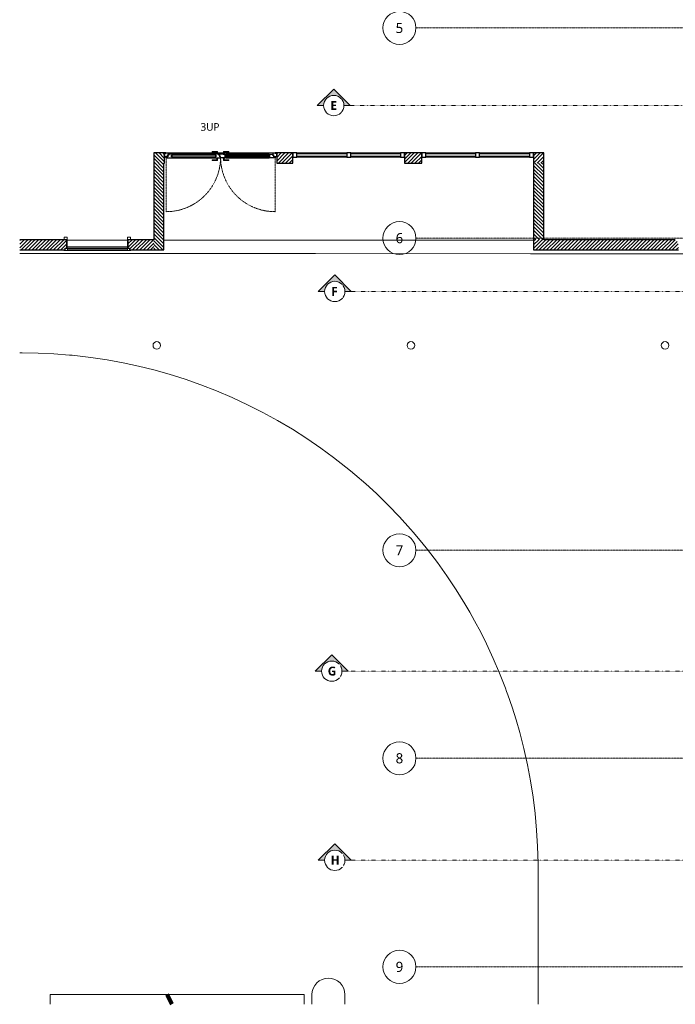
# Model space of a CAD drawing. Header units: millimetres. Extents: x -21522 to 77796, y -25697 to 15217.
# Tile 1 of 256: x -21522 to -8622, y -25497 to -6120. Entities that reach past the tile are written whole.
import ezdxf

# ---------------------------------------------------------------- set-up
doc = ezdxf.new("R2010")
doc.units = ezdxf.units.MM
for name, pattern in [('Ligne de quadrillage', [22.225, 12.7, -3.175, 3.175, -3.175]), ('Tiret', [2.5, 1.25, -1.25]), ('Tiret point', [6.25, 2.5, -1.875, 0, -1.875])]:
    doc.linetypes.add(name, pattern=pattern)
for name, color, linetype, lineweight in [('A-DETL-GENF', 92, 'Continuous', 13), ('A-DOOR', 31, 'Continuous', 25), ('A-DOOR-FRAM', 31, 'Continuous', 25), ('A-DOOR-GLAZ', 31, 'Continuous', 25), ('A-FLOR', 192, 'Continuous', 13), ('A-GLAZ', 151, 'Continuous', 13), ('A-GLAZ-CURT', 52, 'Continuous', 13), ('A-GLAZ-CWMG', 51, 'Continuous', 13), ('A-WALL', 113, 'Continuous', 13), ('A-WALL-PATT', 111, 'Continuous', 13), ('C-TOPO-MAJR', 7, 'Continuous', 100), ('C-TOPO-SDVS', 7, 'Continuous', 13), ('G-ANNO-SYMB', 111, 'Continuous', 9), ('G-ANNO-TEXT', 231, 'Continuous', 9), ('S-COLS', 52, 'Continuous', 13), ('S-GRID', 1, 'Continuous', 9), ('S-GRID-IDEN', 1, 'Continuous', 9)]:
    doc.layers.add(name, color=color, linetype=linetype, lineweight=lineweight)
doc.styles.add('Trebuchet MS', font='trebuc.ttf', dxfattribs={"height": 200})
doc.styles.add('Trebuchet MS_3', font='trebuc.ttf', dxfattribs={"height": 150})
doc.styles.add('Trebuchet MS_B_1', font='trebucbd.ttf', dxfattribs={"height": 175})

# ---------------------------------------------------------------- blocks, each defined once
blk = doc.blocks.new('Poteau bois - Arrondi - 150mm-7780059-00_RDC_50e Copie 1')
at = {"layer": 'S-COLS'}
for start, end in [(360, 180), (180, 360)]:
    blk.add_arc((0, 0), 75, start, end, dxfattribs=at)
blk = doc.blocks.new('Porte d_entrée double - Panneau vitré avec allège pleine - 180cm x 220cm - secondaire similaire-8397915-00_RDC_50e Copie 1')
at = {"layer": 'A-DETL-GENF', "linetype": 'Tiret'}
for p, q in [((-1072, 16), (-1072, -1055)), ((1071, 16), (1071, -1055))]:
    blk.add_line(p, q, dxfattribs=at)
for centre, start, end in [((-1072, 16), 270, 0.7486), ((1071, 16), 179.2513, 270)]:
    blk.add_arc(centre, 1071, start, end, dxfattribs=at)
at = {"layer": 'A-DOOR'}
for p, q in [((-1057, 22), (-1057, 10)), ((-1040, 25), (-1054, 25)), ((-1054, 7), (-954, 7)), ((-1040, 57), (-1040, 25)), ((-1021, 60), (-1037, 60)), ((-954, 75), (-1021, 75)), ((-1021, 75), (-1021, 60)), ((-965, 24), (-965, 58)), ((-965, 58), (-947, 58)), ((-947, 24), (-965, 24)), ((-103, 75), (-954, 75)), ((-954, 7), (-103, 7)), ((-109, 70), (-948, 70)), ((-948, 12), (-109, 12)), ((-947, 58), (-947, 68)), ((-947, 14), (-947, 24)), ((-110, 68), (-110, 58)), ((-110, 58), (-92, 58)), ((-92, 24), (-110, 24)), ((-110, 24), (-110, 14)), ((-36, 75), (-103, 75)), ((-103, 7), (-3, 7)), ((-92, 58), (-92, 24)), ((-36, 60), (-36, 75)), ((-20, 60), (-36, 60)), ((-31, 64), (-31, 70)), ((-13, 64), (-31, 64)), ((-29, 75), (-30, 75)), ((-20, 81), (47, 81)), ((-17, 25), (-17, 57)), ((-3, 25), (-17, 25)), ((-13, 31), (-13, 64)), ((0, 31), (-13, 31)), ((0, 10), (0, 31)), ((0, 10), (0, 22)), ((103, 7), (3, 7)), ((49, 79), (49, 75)), ((49, 75), (103, 75)), ((92, 58), (92, 24)), ((110, 58), (92, 58)), ((92, 24), (110, 24)), ((954, 75), (103, 75)), ((103, 7), (954, 7)), ((948, 70), (109, 70)), ((109, 12), (948, 12)), ((110, 68), (110, 58)), ((110, 24), (110, 14)), ((947, 58), (947, 68)), ((965, 58), (947, 58)), ((947, 24), (965, 24)), ((947, 14), (947, 24)), ((954, 75), (1021, 75)), ((1054, 7), (954, 7)), ((965, 24), (965, 58)), ((1021, 75), (1021, 60)), ((1021, 60), (1037, 60)), ((1040, 57), (1040, 25)), ((1040, 25), (1054, 25)), ((1057, 22), (1057, 10))]:
    blk.add_line(p, q, dxfattribs=at)
at = {"layer": 'A-DOOR', "lineweight": 13}
for p, q in [((-72, 106), (-1043, 106)), ((-1043, 106), (-1043, 102)), ((-1043, 98), (-1043, 102)), ((-1043, 32), (-1043, 32)), ((-1043, 32), (-1043, 30)), ((-1043, 30), (-1040, 30)), ((-85, 76), (-1025, 76)), ((-1021, 68), (-1025, 68)), ((-58, 132), (-165, 132)), ((-165, 132), (-165, 130)), ((-165, 130), (-165, 120)), ((-165, 120), (-165, 118)), ((-165, 118), (-72, 118)), ((-80, 83), (-85, 83)), ((-85, 83), (-85, 75)), ((-85, 7), (-85, -2)), ((-80, 83), (-50, 83)), ((-72, 87), (-75, 83)), ((-75, 83), (-74, 85)), ((-72, 118), (-72, 86)), ((-70, 87), (-65, 87)), ((-69, 84), (-69, 84)), ((-61, 84), (-69, 84)), ((-65, 87), (-60, 87)), ((-61, 84), (-61, 84)), ((59, 106), (-59, 106)), ((-58, 87), (-58, 132)), ((-55, 83), (-58, 87)), ((-45, 83), (-50, 83)), ((-45, 75), (-45, 83)), ((-29, 76), (-45, 76)), ((-45, -2), (-45, 7)), ((-31, 68), (-36, 68)), ((-17, 30), (0, 30)), ((45, 83), (45, 81)), ((50, 83), (45, 83)), ((45, 7), (45, -2)), ((50, 83), (80, 83)), ((58, 87), (55, 83)), ((58, 132), (58, 87)), ((165, 132), (58, 132)), ((60, 87), (65, 87)), ((69, 84), (61, 84)), ((61, 84), (61, 84)), ((65, 87), (70, 87)), ((69, 84), (69, 84)), ((72, 86), (72, 118)), ((72, 118), (165, 118)), ((1043, 106), (72, 106)), ((75, 83), (72, 87)), ((74, 85), (75, 83)), ((85, 83), (80, 83)), ((85, 75), (85, 83)), ((1025, 76), (85, 76)), ((85, -2), (85, 7)), ((165, 130), (165, 132)), ((165, 120), (165, 130)), ((165, 118), (165, 120)), ((1025, 68), (1021, 68)), ((1040, 30), (1043, 30)), ((1043, 102), (1043, 106)), ((1043, 102), (1043, 98)), ((1043, 32), (1043, 32)), ((1043, 30), (1043, 32)), ((-72, -36), (-165, -36)), ((-165, -36), (-165, -38)), ((-165, -38), (-165, -48)), ((-165, -48), (-165, -50)), ((-165, -50), (-58, -50)), ((-85, -2), (-80, -2)), ((-50, -2), (-80, -2)), ((-74, -3), (-75, -2)), ((-75, -2), (-72, -5)), ((-72, -4), (-72, -36)), ((-65, -5), (-70, -5)), ((-69, -2), (-69, -2)), ((-69, -2), (-61, -2)), ((-60, -5), (-65, -5)), ((-61, -2), (-61, -2)), ((-58, -5), (-55, -2)), ((-58, -50), (-58, -5)), ((-50, -2), (-45, -2)), ((45, -2), (50, -2)), ((80, -2), (50, -2)), ((55, -2), (58, -5)), ((58, -5), (58, -50)), ((58, -50), (165, -50)), ((65, -5), (60, -5)), ((61, -2), (69, -2)), ((61, -2), (61, -2)), ((70, -5), (65, -5)), ((69, -2), (69, -2)), ((72, -5), (75, -2)), ((72, -36), (72, -4)), ((165, -36), (72, -36)), ((75, -2), (74, -3)), ((80, -2), (85, -2)), ((165, -38), (165, -36)), ((165, -48), (165, -38)), ((165, -50), (165, -48))]:
    blk.add_line(p, q, dxfattribs=at)
at = {"layer": 'A-DOOR', "flags": 128}
blk.add_lwpolyline([(-31, 72), (-31, 71), (-31, 70)], dxfattribs=at)
at = {"layer": 'A-DOOR', "lineweight": 13}
for centre, radius, start, end in [((-1072, 16), 9.75, 0, 180), ((-1072, 16), 9.75, 180, 0), ((-1072, 16), 8.75, 0, 180), ((-1072, 16), 8.75, 180, 0), ((1071, 16), 9.75, 360, 180), ((1071, 16), 9.75, 180, 360), ((1071, 16), 8.75, 360, 180), ((1071, 16), 8.75, 180, 360)]:
    blk.add_arc(centre, radius, start, end, dxfattribs=at)
at = {"layer": 'A-DOOR'}
for centre, radius, start, end in [((-1054, 22), 3, 90, 180), ((-1054, 10), 3, 180, 270), ((-1037, 57), 3, 90, 180), ((-1037, 57), 3, 90, 180), ((-954, 68), 7, 0, 90), ((-954, 14), 7, 270, 360), ((-103, 68), 7, 90, 180), ((-103, 14), 7, 180, 270), ((-20, 70), 11, 90, 180), ((-20, 70), 11, 164.1734, 172.0733), ((-20, 70), 11, 90, 152.9643), ((-20, 57), 3, 0, 90), ((-20, 57), 3, 0, 90), ((-3, 22), 3, 360, 90), ((-3, 10), 3, 270, 0), ((3, 10), 3, 180, 270), ((47, 79), 2.5, 0, 90), ((103, 68), 7, 0, 90), ((103, 14), 7, 270, 360), ((954, 68), 7, 90, 180), ((954, 14), 7, 180, 270), ((1037, 57), 3, 360, 90), ((1037, 57), 3, 360, 90), ((1054, 22), 3, 0, 90), ((1054, 10), 3, 270, 0)]:
    blk.add_arc(centre, radius, start, end, dxfattribs=at)
for points, knots in [([(-1057, 24), (-1057, 23), (-1057, 23), (-1057, 23), (-1057, 23), (-1057, 23), (-1057, 23), (-1057, 22), (-1057, 22), (-1057, 22)], [0.7142857, 0.7142857, 0.7142857, 0.7142857, 0.75, 0.7857143, 0.8214286, 0.8571429, 0.8928571, 0.9285714, 1, 1, 1, 1]), ([(-1057, 10), (-1057, 10), (-1057, 10), (-1057, 9), (-1057, 9), (-1057, 9), (-1057, 9), (-1057, 9), (-1057, 9), (-1057, 8)], [0, 0, 0, 0, 0.0714286, 0.1071429, 0.1428571, 0.1785714, 0.2142857, 0.25, 0.2857143, 0.2857143, 0.2857143, 0.2857143]), ([(-1055, 25), (-1055, 25), (-1055, 25), (-1055, 25), (-1056, 25), (-1056, 25), (-1056, 24)], [0.1428571, 0.1428571, 0.1428571, 0.1428571, 0.2857143, 0.3571429, 0.3928571, 0.4285714, 0.4285714, 0.4285714, 0.4285714]), ([(-1056, 8), (-1056, 7), (-1056, 7), (-1055, 7), (-1055, 7), (-1055, 7), (-1055, 7)], [0.5714286, 0.5714286, 0.5714286, 0.5714286, 0.6071429, 0.6428571, 0.7142857, 0.8571429, 0.8571429, 0.8571429, 0.8571429]), ([(-947, 70), (-947, 70), (-948, 71), (-948, 72), (-948, 72), (-949, 73), (-949, 73), (-950, 74), (-950, 74), (-951, 74), (-951, 75), (-952, 75), (-953, 75), (-954, 75)], [0.1847754, 0.1847754, 0.1847754, 0.1847754, 0.25, 0.3333333, 0.4166667, 0.4583333, 0.5, 0.5833333, 0.6666667, 0.7083333, 0.75, 0.8333333, 1, 1, 1, 1]), ([(-954, 7), (-953, 7), (-952, 7), (-951, 8), (-951, 8), (-950, 8), (-950, 9), (-949, 9), (-949, 9), (-948, 10), (-948, 10), (-948, 11), (-947, 12), (-947, 12)], [0, 0, 0, 0, 0.1666667, 0.25, 0.3333333, 0.375, 0.4166667, 0.5, 0.5416667, 0.5833333, 0.6666667, 0.75, 0.8152246, 0.8152246, 0.8152246, 0.8152246]), ([(-110, 70), (-110, 70), (-109, 71), (-109, 72), (-109, 72), (-108, 73), (-108, 73), (-107, 74), (-107, 74), (-106, 74), (-106, 75), (-105, 75), (-104, 75), (-103, 75)], [0.1852525, 0.1852525, 0.1852525, 0.1852525, 0.25, 0.3333333, 0.4166667, 0.4583333, 0.5, 0.5833333, 0.6666667, 0.7083333, 0.75, 0.8333333, 1, 1, 1, 1]), ([(-103, 7), (-104, 7), (-105, 7), (-106, 8), (-106, 8), (-107, 8), (-107, 9), (-108, 9), (-108, 9), (-109, 10), (-109, 10), (-109, 11), (-110, 12), (-110, 12)], [0, 0, 0, 0, 0.1666667, 0.25, 0.3333333, 0.375, 0.4166667, 0.5, 0.5416667, 0.5833333, 0.6666667, 0.75, 0.8147475, 0.8147475, 0.8147475, 0.8147475]), ([(-30, 75), (-30, 75), (-30, 75), (-30, 75), (-30, 75), (-30, 75), (-30, 74), (-30, 74), (-30, 74), (-30, 74), (-30, 73), (-31, 73), (-31, 73)], [-1, -1, -1, -1, -0.857143, -0.714286, -0.642857, -0.571429, -0.5, -0.428571, -0.357143, -0.285714, -0.142857, 0, 0, 0, 0]), ([(-1, 24), (-1, 25), (-1, 25), (-2, 25), (-2, 25), (-2, 25), (-2, 25)], [0.5714286, 0.5714286, 0.5714286, 0.5714286, 0.6071429, 0.6428571, 0.7142857, 0.8571429, 0.8571429, 0.8571429, 0.8571429]), ([(-2, 7), (-2, 7), (-2, 7), (-2, 7), (-1, 7), (-1, 7), (-1, 8)], [0.1428571, 0.1428571, 0.1428571, 0.1428571, 0.2857143, 0.3571429, 0.3928571, 0.4285714, 0.4285714, 0.4285714, 0.4285714]), ([(0, 22), (0, 22), (0, 22), (0, 23), (0, 23), (0, 23), (0, 23), (0, 23), (0, 23), (0, 24)], [0, 0, 0, 0, 0.0714286, 0.1071429, 0.1428571, 0.1785714, 0.2142857, 0.25, 0.2857143, 0.2857143, 0.2857143, 0.2857143]), ([(0, 10), (0, 10), (0, 10), (0, 9), (0, 9), (0, 9), (0, 9), (0, 9), (0, 9), (0, 8)], [-1, -1, -1, -1, -0.9285714, -0.8928571, -0.8571429, -0.8214286, -0.7857143, -0.75, -0.7142857, -0.7142857, -0.7142857, -0.7142857]), ([(0, 8), (0, 9), (0, 9), (0, 9), (0, 9), (0, 9), (0, 9), (0, 10), (0, 10), (0, 10)], [0.7142857, 0.7142857, 0.7142857, 0.7142857, 0.75, 0.7857143, 0.8214286, 0.8571429, 0.8928571, 0.9285714, 1, 1, 1, 1]), ([(1, 8), (1, 7), (1, 7), (2, 7), (2, 7), (2, 7), (2, 7)], [-0.4285714, -0.4285714, -0.4285714, -0.4285714, -0.3928571, -0.3571429, -0.2857143, -0.1428571, -0.1428571, -0.1428571, -0.1428571]), ([(110, 70), (110, 70), (109, 71), (109, 72), (109, 72), (108, 73), (108, 73), (107, 73), (107, 74), (106, 74), (106, 74), (105, 75), (104, 75), (103, 75)], [-0.8147475, -0.8147475, -0.8147475, -0.8147475, -0.75, -0.6666667, -0.5833333, -0.5416667, -0.5, -0.4166667, -0.375, -0.3333333, -0.25, -0.1666667, 0, 0, 0, 0]), ([(103, 7), (104, 7), (105, 7), (106, 8), (106, 8), (107, 8), (107, 9), (108, 9), (108, 9), (109, 10), (109, 10), (109, 11), (110, 12), (110, 12)], [-1, -1, -1, -1, -0.8333333, -0.75, -0.6666667, -0.625, -0.5833333, -0.5, -0.4583333, -0.4166667, -0.3333333, -0.25, -0.1852525, -0.1852525, -0.1852525, -0.1852525]), ([(947, 70), (947, 70), (948, 71), (948, 72), (948, 72), (949, 73), (949, 73), (950, 73), (950, 74), (951, 74), (951, 74), (952, 75), (953, 75), (954, 75)], [-0.8152246, -0.8152246, -0.8152246, -0.8152246, -0.75, -0.6666667, -0.5833333, -0.5416667, -0.5, -0.4166667, -0.375, -0.3333333, -0.25, -0.1666667, 0, 0, 0, 0]), ([(954, 7), (953, 7), (952, 7), (951, 8), (951, 8), (950, 8), (950, 9), (949, 9), (949, 9), (948, 10), (948, 10), (948, 11), (947, 12), (947, 12)], [-1, -1, -1, -1, -0.8333333, -0.75, -0.6666667, -0.625, -0.5833333, -0.5, -0.4583333, -0.4166667, -0.3333333, -0.25, -0.1847754, -0.1847754, -0.1847754, -0.1847754]), ([(1055, 25), (1055, 25), (1055, 25), (1055, 25), (1056, 25), (1056, 25), (1056, 24)], [-0.8571429, -0.8571429, -0.8571429, -0.8571429, -0.7142857, -0.6428571, -0.6071429, -0.5714286, -0.5714286, -0.5714286, -0.5714286]), ([(1056, 8), (1056, 7), (1056, 7), (1055, 7), (1055, 7), (1055, 7), (1055, 7)], [-0.4285714, -0.4285714, -0.4285714, -0.4285714, -0.3928571, -0.3571429, -0.2857143, -0.1428571, -0.1428571, -0.1428571, -0.1428571]), ([(1057, 24), (1057, 23), (1057, 23), (1057, 23), (1057, 23), (1057, 23), (1057, 23), (1057, 22), (1057, 22), (1057, 22)], [-0.2857143, -0.2857143, -0.2857143, -0.2857143, -0.25, -0.2142857, -0.1785714, -0.1428571, -0.1071429, -0.0714286, 0, 0, 0, 0]), ([(1057, 10), (1057, 10), (1057, 10), (1057, 9), (1057, 9), (1057, 9), (1057, 9), (1057, 9), (1057, 9), (1057, 8)], [-1, -1, -1, -1, -0.9285714, -0.8928571, -0.8571429, -0.8214286, -0.7857143, -0.75, -0.7142857, -0.7142857, -0.7142857, -0.7142857])]:
    blk.add_open_spline(points, degree=3, knots=knots, dxfattribs=at)
at = {"layer": 'A-DOOR', "lineweight": 13}
for points, knots in [([(-70, 120), (-70, 120), (-70, 120), (-70, 120), (-71, 119), (-71, 119), (-71, 119), (-71, 119), (-71, 119), (-71, 119), (-72, 118), (-72, 118), (-72, 118), (-72, 118)], [0, 0, 0, 0, 0.166667, 0.25, 0.333333, 0.375, 0.416667, 0.5, 0.583333, 0.666667, 0.75, 0.833333, 1, 1, 1, 1]), ([(-58, 132), (-58, 132), (-58, 132), (-58, 132), (-59, 131), (-59, 131), (-59, 131), (-59, 131), (-59, 131), (-59, 131), (-60, 130), (-60, 130), (-60, 130), (-60, 130)], [0, 0, 0, 0, 0.166667, 0.25, 0.333333, 0.416667, 0.5, 0.583333, 0.666667, 0.708333, 0.75, 0.833333, 1, 1, 1, 1]), ([(60, 130), (60, 130), (60, 130), (60, 130), (59, 131), (59, 131), (59, 131), (59, 131), (59, 131), (59, 131), (58, 132), (58, 132), (58, 132), (58, 132)], [0, 0, 0, 0, 0.166667, 0.25, 0.333333, 0.375, 0.416667, 0.5, 0.583333, 0.666667, 0.75, 0.833333, 1, 1, 1, 1]), ([(72, 118), (72, 118), (72, 118), (72, 118), (71, 119), (71, 119), (71, 119), (71, 119), (71, 119), (71, 119), (70, 120), (70, 120), (70, 120), (70, 120)], [0, 0, 0, 0, 0.166667, 0.25, 0.333333, 0.416667, 0.5, 0.583333, 0.666667, 0.708333, 0.75, 0.833333, 1, 1, 1, 1]), ([(-72, -36), (-72, -36), (-72, -36), (-72, -36), (-71, -37), (-71, -37), (-71, -37), (-71, -37), (-71, -37), (-71, -37), (-70, -38), (-70, -38), (-70, -38), (-70, -38)], [0, 0, 0, 0, 0.166667, 0.25, 0.333333, 0.416667, 0.5, 0.583333, 0.666667, 0.708333, 0.75, 0.833333, 1, 1, 1, 1]), ([(-60, -48), (-60, -48), (-60, -48), (-60, -48), (-59, -49), (-59, -49), (-59, -49), (-59, -49), (-59, -49), (-59, -49), (-58, -50), (-58, -50), (-58, -50), (-58, -50)], [0, 0, 0, 0, 0.166667, 0.25, 0.333333, 0.375, 0.416667, 0.5, 0.583333, 0.666667, 0.75, 0.833333, 1, 1, 1, 1]), ([(58, -50), (58, -50), (58, -50), (58, -50), (59, -49), (59, -49), (59, -49), (59, -49), (59, -49), (59, -49), (60, -48), (60, -48), (60, -48), (60, -48)], [0, 0, 0, 0, 0.166667, 0.25, 0.333333, 0.416667, 0.5, 0.583333, 0.666667, 0.708333, 0.75, 0.833333, 1, 1, 1, 1]), ([(70, -38), (70, -38), (70, -38), (70, -38), (71, -37), (71, -37), (71, -37), (71, -37), (71, -37), (71, -37), (72, -36), (72, -36), (72, -36), (72, -36)], [0, 0, 0, 0, 0.166667, 0.25, 0.333333, 0.375, 0.416667, 0.5, 0.583333, 0.666667, 0.75, 0.833333, 1, 1, 1, 1])]:
    blk.add_open_spline(points, degree=3, knots=knots, dxfattribs=at)
at = {"layer": 'A-DOOR-FRAM'}
for p, q in [((-1105, 95), (-1105, 32)), ((-1036, 98), (-1103, 98)), ((-1103, 30), (-1046, 30)), ((-1043, 32), (-1043, 65)), ((-1043, 65), (-1028, 65)), ((-1025, 67), (-1025, 87)), ((1025, 87), (1025, 67)), ((1027, 65), (1043, 65)), ((1102, 98), (1036, 98)), ((1043, 65), (1043, 32)), ((1045, 30), (1102, 30)), ((1105, 32), (1105, 95))]:
    blk.add_line(p, q, dxfattribs=at)
for centre, radius, start, end in [((-1103, 95), 2.5, 90, 180), ((-1103, 95), 2.5, 150, 180), ((-1103, 32), 2.5, 180, 270), ((-1103, 32), 2.5, 180, 210), ((-1103, 95), 2.5, 90, 120), ((-1103, 32), 2.5, 240, 270), ((-1046, 32), 2.5, 270, 360), ((-1046, 32), 2.5, 270, 300), ((-1046, 32), 2.5, 330, 360), ((-1036, 87), 11, 360, 90), ((-1028, 67), 2.5, 270, 0), ((1036, 87), 11, 90, 180), ((1027, 67), 2.5, 180, 270), ((1045, 32), 2.5, 180, 270), ((1045, 32), 2.5, 180, 210), ((1045, 32), 2.5, 240, 270), ((1102, 95), 2.5, 0, 90), ((1102, 95), 2.5, 60, 90), ((1102, 32), 2.5, 270, 360), ((1102, 32), 2.5, 270, 300), ((1102, 95), 2.5, 0, 30), ((1102, 32), 2.5, 330, 360)]:
    blk.add_arc(centre, radius, start, end, dxfattribs=at)
at = {"layer": 'A-DOOR-GLAZ'}
for p, q in [((-92, 58), (-965, 58)), ((-965, 58), (-965, 24)), ((-965, 24), (-92, 24)), ((-92, 24), (-92, 58)), ((92, 58), (965, 58)), ((92, 24), (92, 58)), ((965, 24), (92, 24)), ((965, 58), (965, 24))]:
    blk.add_line(p, q, dxfattribs=at)
blk = doc.blocks.new('Panneau système - Vitré-8197729-00_RDC_50e Copie 1')
at = {"layer": 'A-GLAZ-CURT'}
for p, q in [((490, 20), (-490, 20)), ((-490, 20), (-490, -20)), ((490, -20), (490, 20)), ((-490, -20), (490, -20))]:
    blk.add_line(p, q, dxfattribs=at)
blk = doc.blocks.new('Meneau rectangulaire - 80 x 80mm-8197730-00_RDC_50e Copie 1')
at = {"layer": 'A-GLAZ-CWMG', "lineweight": 25}
for p, q in [((0, 40), (-80, 40)), ((-80, 40), (-80, -40)), ((0, -40), (0, 40)), ((-80, -40), (0, -40))]:
    blk.add_line(p, q, dxfattribs=at)
blk = doc.blocks.new('Meneau rectangulaire - 80 x 80mm-8197580-00_RDC_50e Copie 1')
at = {"layer": 'A-GLAZ-CWMG'}
for p, q in [((-13532, -8743), (-12552, -8743)), ((-12552, -8823), (-13532, -8823))]:
    blk.add_line(p, q, dxfattribs=at)
blk = doc.blocks.new('Meneau rectangulaire - 80 x 80mm-8197731-00_RDC_50e Copie 1')
at = {"layer": 'A-GLAZ-CWMG', "lineweight": 25}
for p, q in [((-80, 40), (0, 40)), ((-80, -40), (-80, 40)), ((0, 40), (0, -40)), ((0, -40), (-80, -40))]:
    blk.add_line(p, q, dxfattribs=at)
blk = doc.blocks.new('Meneau rectangulaire - 80 x 80mm-8197728-00_RDC_50e Copie 1')
at = {"layer": 'A-GLAZ-CWMG', "lineweight": 25}
for p, q in [((-40, 40), (40, 40)), ((-40, -40), (-40, 40)), ((40, 40), (40, -40)), ((40, -40), (-40, -40))]:
    blk.add_line(p, q, dxfattribs=at)
blk = doc.blocks.new('Menuiserie Alu - 1fixe - Allège - 80x150cm - Encadrement Alu-8222438-00_RDC_50e Copie 1')
at = {"layer": 'A-GLAZ'}
for p, q in [((-660, -100), (-660, -110)), ((-660, -110), (-576, -110)), ((595, -41), (-595, -41)), ((-576, -65), (-595, -65)), ((-590, -74), (590, -74)), ((-590, -98), (-590, -74)), ((590, -98), (-590, -98)), ((576, -65), (-576, -65)), ((-576, -74), (-576, -65)), ((-576, -110), (-576, -98)), ((-576, -110), (576, -110)), ((595, -65), (576, -65)), ((576, -65), (576, -74)), ((576, -98), (576, -110)), ((576, -110), (660, -110)), ((590, -74), (590, -98)), ((660, -110), (660, -100))]:
    blk.add_line(p, q, dxfattribs=at)
blk = doc.blocks.new('Encadrement Extérieur - Encadrement Extérieur-8222441-00_RDC_50e Copie 1')
at = {"layer": 'A-GLAZ'}
for p, q in [((-595, 215), (-650, 215)), ((-650, 215), (-650, 165)), ((-595, 165), (-595, 215)), ((650, 215), (595, 215)), ((595, 215), (595, 165)), ((650, 165), (650, 215)), ((-650, 165), (-595, 165)), ((-595, 165), (-600, 165)), ((-600, 165), (-600, -1)), ((-595, -1), (-595, 165)), ((600, 165), (595, 165)), ((595, 165), (595, -1)), ((595, 165), (650, 165)), ((600, -1), (600, 165)), ((-600, -1), (-595, -1)), ((595, -1), (600, -1))]:
    blk.add_line(p, q, dxfattribs=at)
blk = doc.blocks.new('Quadrillage - Extrémité de la ligne de quadrillage - Cercle-4360-00_RDC_50e Copie 1')
at = {"layer": 'S-GRID-IDEN'}
blk.add_circle((0, 0), 6.5, dxfattribs=at)
blk = doc.blocks.new('Coupe - Extrémité de la ligne de coupe -100e-852082-00_RDC_50e Copie 1')
at = {"layer": 'G-ANNO-SYMB'}
h = blk.add_hatch(color=256, dxfattribs=at)
edge = h.paths.add_edge_path()
edge.add_line((-12.49, 0), (-6, 6.49))
edge.add_line((-6, 6.49), (0.49, 0))
edge.add_line((0.49, 0), (-2, 0))
edge.add_arc((-6, 0), 4, 0, 180)
edge.add_line((-10, 0), (-12.49, 0))
for p, q in [((-6, 6.49), (-12.49, 0)), ((-6, 6.49), (-12.49, 0)), ((-6, 6.49), (0.49, 0)), ((0.49, 0), (-6, 6.49)), ((-12.49, 0), (-10, 0)), ((-10, 0), (-12.49, 0)), ((-2, 0), (0.49, 0)), ((-2, 0), (0.49, 0))]:
    blk.add_line(p, q, dxfattribs=at)
for start, end in [(360, 180), (0, 180), (180, 360)]:
    blk.add_arc((-6, 0), 4, start, end, dxfattribs=at)

msp = doc.modelspace()

# ---------------------------------------------------------------- hatches: boundary and pattern name
at = {"layer": 'A-WALL-PATT'}
h = msp.add_hatch(dxfattribs=at)
h.set_pattern_fill('FP_91', color=256, angle=-135, style=0, pattern_type=2)
h.set_pattern_definition([(315, (-18883.44, -9696.177), (35.3553, 35.3553), [])])
h.paths.add_polyline_path([(-18785.1, -10649.3), (-18683.4, -10649.3), (-18683.4, -8743.1), (-18883.4, -8743.1), (-18883.4, -10649.3)])
h = msp.add_hatch(dxfattribs=at)
h.set_pattern_fill('FP_93', color=256, angle=-135, style=0, pattern_type=2)
h.set_pattern_definition([(45, (-14947.477, -8943.08), (-35.35534, 35.35534), [])])
h.paths.add_polyline_path([(-11411.5, -8943.1), (-11211.5, -8943.1), (-11211.5, -8743.1), (-11411.5, -8743.1)])
h.paths.add_polyline_path([(-18673.4, -8943.1), (-18673.4, -8745.1), (-18643.4, -8745.1), (-18643.4, -8743.1), (-18683.4, -8743.1), (-18683.4, -8943.1)])
h.paths.add_polyline_path([(-16463.4, -8943.1), (-16147.5, -8943.1), (-16147.5, -8743.1), (-16493.4, -8743.1), (-16493.4, -8745.1), (-16463.4, -8745.1)])
h.paths.add_polyline_path([(-13611.5, -8943.1), (-13611.5, -8743.1), (-13947.5, -8743.1), (-13947.5, -8943.1)])
h = msp.add_hatch(dxfattribs=at)
h.set_pattern_fill('FP_92', color=256, angle=-135, style=0, pattern_type=2)
h.set_pattern_definition([(315, (-11411.51, -9696.176), (35.3553, 35.3553), [])])
h.paths.add_polyline_path([(-11211.5, -10449.3), (-11211.5, -8943.1), (-11411.5, -8943.1), (-11411.5, -10449.3)])
h = msp.add_hatch(dxfattribs=at)
h.set_pattern_fill('FP_94', color=256, angle=-135, style=0, pattern_type=2)
h.set_pattern_definition([(45, (-23683.475, -10649.27), (-35.35534, 35.35534), [])])
h.paths.add_polyline_path([(-19241.2, -10649.3), (-18883.4, -10649.3), (-18883.4, -10449.3), (-19393.4, -10449.3), (-19393.4, -10614.3), (-19358.4, -10614.3), (-19358.4, -10649.3)])
h.paths.add_polyline_path([(-20628.4, -10649.3), (-20628.4, -10614.3), (-20593.4, -10614.3), (-20593.4, -10449.3), (-21521.5, -10449.3), (-21521.5, -10649.3)])
h = msp.add_hatch(dxfattribs=at)
h.set_pattern_fill('FP_57', color=256, angle=-135, style=0, pattern_type=2)
h.set_pattern_definition([(45, (-6418.026, -10649.27), (-35.35534, 35.35534), [])])
h.paths.add_polyline_path([(-11411.5, -10649.3), (-8561.5, -10649.3), (-8561.5, -10584.3), (-8563, -10584.3), (-8563, -10484.3), (-8596.5, -10484.3), (-8596.5, -10449.3), (-11411.5, -10449.3), (-11411.5, -10584.3)])
h.paths.add_polyline_path([(-6061.5, -10649.3), (-6061.5, -10584.3), (-6063, -10584.3), (-6063, -10484.3), (-6096.5, -10484.3), (-6096.5, -10449.3), (-6426.5, -10449.3), (-6426.5, -10484.3), (-6460, -10484.3), (-6460, -10584.3), (-6461.5, -10584.3), (-6461.5, -10649.3)])
h.paths.add_polyline_path([(-1424.5, -10649.3), (-1424.5, -10449.3), (-3926.5, -10449.3), (-3926.5, -10484.3), (-3960, -10484.3), (-3960, -10584.3), (-3961.5, -10584.3), (-3961.5, -10649.3), (-1450.4, -10649.3)])

# ---------------------------------------------------------------- linework, layer by layer
at = {"layer": 'A-FLOR'}
for p, q in [((-20588.4, -10461.2), (-19398.4, -10461.2)), ((-18683.4, -10461.2), (-11411.5, -10461.2))]:
    msp.add_line(p, q, dxfattribs=at)
at = {"layer": 'A-WALL', "lineweight": 25}
for p, q in [((-18643.4, -8743.1), (-18883.4, -8743.1)), ((-18883.4, -8743.1), (-18883.4, -10449.3)), ((-18673.4, -8943.1), (-18673.4, -8745.1)), ((-18673.4, -8745.1), (-18643.4, -8745.1)), ((-18643.4, -8745.1), (-18643.4, -8743.1)), ((-16147.5, -8743.1), (-16493.4, -8743.1)), ((-16493.4, -8743.1), (-16493.4, -8745.1)), ((-16493.4, -8745.1), (-16463.4, -8745.1)), ((-16463.4, -8745.1), (-16463.4, -8943.1)), ((-16147.5, -8943.1), (-16147.5, -8743.1)), ((-13611.5, -8743.1), (-13947.5, -8743.1)), ((-13947.5, -8743.1), (-13947.5, -8943.1)), ((-13611.5, -8943.1), (-13611.5, -8743.1)), ((-11411.5, -8743.1), (-11411.5, -10649.3)), ((-11211.5, -8743.1), (-11411.5, -8743.1)), ((-11211.5, -10449.3), (-11211.5, -8743.1)), ((-18683.4, -10649.3), (-18683.4, -8943.1)), ((-18683.4, -8943.1), (-18673.4, -8943.1)), ((-16463.4, -8943.1), (-16147.5, -8943.1)), ((-13947.5, -8943.1), (-13611.5, -8943.1)), ((-20593.4, -10449.3), (-21521.5, -10449.3)), ((-20593.4, -10614.3), (-20593.4, -10449.3)), ((-18883.4, -10449.3), (-19393.4, -10449.3)), ((-19393.4, -10449.3), (-19393.4, -10614.3)), ((-8621.5, -10449.3), (-11211.5, -10449.3)), ((-21521.5, -10649.3), (-20628.4, -10649.3)), ((-20628.4, -10649.3), (-20628.4, -10614.3)), ((-20628.4, -10614.3), (-20593.4, -10614.3)), ((-19393.4, -10614.3), (-19358.4, -10614.3)), ((-19358.4, -10614.3), (-19358.4, -10649.3)), ((-19358.4, -10649.3), (-18683.4, -10649.3)), ((-11411.5, -10649.3), (-8561.5, -10649.3))]:
    msp.add_line(p, q, dxfattribs=at)
at = {"layer": 'C-TOPO-MAJR'}
msp.add_line((-18621.2, -25306.8), (-18530.9, -25496.8), dxfattribs=at)
at = {"layer": 'C-TOPO-SDVS'}
for p, q in [((-20921.4, -10720.9), (-21521.5, -10720.7)), ((-19502.1, -10721.6), (-20921.4, -10720.9)), ((-16534.1, -10722.9), (-19502.1, -10721.6)), ((-15702.9, -10723.2), (-16534.1, -10722.9)), ((-11472.9, -10725.1), (-15702.9, -10723.2)), ((-10957.8, -10725.3), (-11472.9, -10725.1)), ((-1447.2, -10729.5), (-10957.8, -10725.3)), ((-21521.5, -12677.3), (-21471.6, -12677.3)), ((-11321.6, -22827.3), (-11321.6, -23990.9)), ((-11321.6, -23990.9), (-11321.6, -25496.8)), ((-20576.1, -25306.8), (-20921.6, -25306.8)), ((-20921.6, -25306.8), (-20921.6, -25496.8)), ((-17205.6, -25306.8), (-20576.1, -25306.8)), ((-15924.3, -25306.8), (-17205.6, -25306.8)), ((-15924.3, -25496.8), (-15924.3, -25306.8)), ((-15771.6, -25306.8), (-15771.6, -25496.8)), ((-15121.6, -25496.8), (-15121.6, -25306.8))]:
    msp.add_line(p, q, dxfattribs=at)
at = {"layer": 'C-TOPO-SDVS', "flags": 128}
for points in [[(-21471.6, -12677.3), (-21160.7, -12682), (-20850.1, -12696.3), (-20540.2, -12720.1)], [(-20540.2, -12720.1), (-20488.7, -12725), (-20437.2, -12730.1)], [(-20437.2, -12730.1), (-20119.2, -12767.8), (-19802.5, -12815.5), (-19487.4, -12873.1)], [(-19487.4, -12873.1), (-19183, -12938.6), (-18880.8, -13013.5), (-18580.9, -13097.6)], [(-18580.9, -13097.6), (-18266.2, -13196.7), (-17954.8, -13306), (-17647.1, -13425.3), (-17343.5, -13554.6)], [(-17343.5, -13554.6), (-17039.3, -13696.2), (-16739.8, -13847.7), (-16445.6, -14009), (-16156.8, -14180), (-15873.8, -14360.4), (-15597, -14550.1)], [(-15597, -14550.1), (-15347.7, -14732.8), (-15104.1, -14923)], [(-15104.1, -14923), (-15015, -14995.6), (-14926.8, -15069.1)], [(-14926.8, -15069.1), (-14712.7, -15254.9), (-14503.9, -15446.7)], [(-14503.9, -15446.7), (-14272.7, -15672), (-14048.7, -15904.5), (-13832.3, -16144.1)], [(-13832.3, -16144.1), (-13772.8, -16212.8), (-13713.8, -16282)], [(-13713.8, -16282), (-13606.1, -16411.9), (-13500.5, -16543.5)], [(-13500.5, -16543.5), (-13303.3, -16802.1), (-13114.5, -17066.9), (-12934.3, -17337.5), (-12762.8, -17613.8)], [(-12762.8, -17613.8), (-12665.7, -17779.6), (-12571.7, -17947.2)], [(-12571.7, -17947.2), (-12450.8, -18174.5), (-12335.7, -18404.7)], [(-12335.7, -18404.7), (-12202.8, -18690.6), (-12078.8, -18980.4), (-11963.9, -19274)], [(-11963.9, -19274), (-11939.8, -19339), (-11916.2, -19404.1)], [(-11916.2, -19404.1), (-11831.5, -19650.5), (-11753.1, -19899.1), (-11681.2, -20149.5)], [(-11681.2, -20149.5), (-11600.5, -20464.2), (-11529.9, -20781.3), (-11469.5, -21100.5), (-11419.4, -21421.5), (-11379.5, -21743.9), (-11350, -22067.5), (-11330.9, -22391.8), (-11322.2, -22716.6)], [(-15121.6, -25306.8), (-15127.8, -25243.4), (-15146.3, -25182.5), (-15176.3, -25126.3), (-15216.8, -25077), (-15266, -25036.6), (-15322.2, -25006.6), (-15383.2, -24988.1), (-15446.6, -24981.8), (-15510, -24988.1), (-15570.9, -25006.6), (-15627.1, -25036.6), (-15676.4, -25077), (-15716.8, -25126.3), (-15746.8, -25182.5), (-15765.3, -25243.4), (-15771.6, -25306.8)]]:
    msp.add_lwpolyline(points, dxfattribs=at)
at = {"layer": 'C-TOPO-SDVS'}
for centre, major_axis, ratio, start_param, end_param in [((-21466.5, -22825.4), (-3188.5, 9633.8), 0.9996907, 4.3995702, 4.4035872), ((-21472.3, -22824), (-7596.6, 6734.8), 0.9996795, 3.8667711, 3.8736641)]:
    msp.add_ellipse(centre, major_axis=major_axis, ratio=ratio, start_param=start_param, end_param=end_param, dxfattribs=at)
at = {"layer": 'G-ANNO-SYMB', "linetype": 'Tiret point'}
for p, q in [((25436.1, -7810.7), (-15040.9, -7810.7)), ((25455.8, -11468.8), (-15021.2, -11468.8)), ((25455.8, -18940.7), (-15081.6, -18940.7)), ((25455.8, -22663.1), (-15021.2, -22663.1))]:
    msp.add_line(p, q, dxfattribs=at)
at = {"layer": 'S-GRID', "linetype": 'Ligne de quadrillage'}
for p, q in [((24853.2, -6281.3), (-13724, -6281.3)), ((24853.2, -10418.8), (-13724, -10418.8)), ((24853.2, -16560.9), (-13724, -16560.9)), ((24853.2, -20655.1), (-13724, -20655.1)), ((24853.2, -24759.2), (-13724, -24759.2))]:
    msp.add_line(p, q, dxfattribs=at)

# ---------------------------------------------------------------- block references
at = {"layer": 'A-DETL-GENF', "linetype": 'Tiret'}
msp.add_blockref('Porte d_entrée double - Panneau vitré avec allège pleine - 180cm x 220cm - secondaire similaire-8397915-00_RDC_50e Copie 1', (-17568.4, -8843.1), dxfattribs=at)
at = {"layer": 'A-GLAZ'}
for name, p in [('Encadrement Extérieur - Encadrement Extérieur-8222441-00_RDC_50e Copie 1', (-19993.4, -10614.3)), ('Menuiserie Alu - 1fixe - Allège - 80x150cm - Encadrement Alu-8222438-00_RDC_50e Copie 1', (-19993.4, -10549.3))]:
    msp.add_blockref(name, p, dxfattribs=at)
at = {"layer": 'A-GLAZ-CURT'}
for p in [(-15577.5, -8783.1), (-14517.5, -8783.1), (-13041.5, -8783.1), (-11981.5, -8783.1)]:
    msp.add_blockref('Panneau système - Vitré-8197729-00_RDC_50e Copie 1', p, dxfattribs=at)
at = {"layer": 'A-GLAZ-CWMG', "rotation": 180}
for p in [(-16147.5, -8783.1), (-13611.5, -8783.1)]:
    msp.add_blockref('Meneau rectangulaire - 80 x 80mm-8197730-00_RDC_50e Copie 1', p, dxfattribs=at)
at = {"layer": 'A-GLAZ-CWMG'}
for p in [(-2536, 0), (-1476, 0), (0, 0), (1060, 0)]:
    msp.add_blockref('Meneau rectangulaire - 80 x 80mm-8197580-00_RDC_50e Copie 1', p, dxfattribs=at)
at = {"layer": 'A-GLAZ-CWMG', "extrusion": (0, 0, -1), "rotation": 180}
for name, p in [('Meneau rectangulaire - 80 x 80mm-8197728-00_RDC_50e Copie 1', (15047.5, -8783.1)), ('Meneau rectangulaire - 80 x 80mm-8197731-00_RDC_50e Copie 1', (13947.5, -8783.1)), ('Meneau rectangulaire - 80 x 80mm-8197728-00_RDC_50e Copie 1', (12511.5, -8783.1)), ('Meneau rectangulaire - 80 x 80mm-8197731-00_RDC_50e Copie 1', (11411.5, -8783.1))]:
    msp.add_blockref(name, p, dxfattribs=at)
at = {"layer": 'G-ANNO-SYMB', "xscale": 49.99999999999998, "yscale": 49.99999999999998, "zscale": 49.99999999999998}
for p in [(-15040.9, -7810.7), (-15021.2, -11468.8), (-15081.6, -18940.7), (-15021.2, -22663.1)]:
    msp.add_blockref('Coupe - Extrémité de la ligne de coupe -100e-852082-00_RDC_50e Copie 1', p, dxfattribs=at)
at = {"layer": 'S-COLS'}
for p in [(-18823.4, -12529.3), (-13823.4, -12529.3), (-8823.4, -12529.3)]:
    msp.add_blockref('Poteau bois - Arrondi - 150mm-7780059-00_RDC_50e Copie 1', p, dxfattribs=at)
at = {"layer": 'S-GRID-IDEN', "xscale": 49.99999999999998, "yscale": 49.99999999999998, "zscale": 49.99999999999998, "rotation": 89.9999999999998}
for p in [(-14049, -6281.3), (-14049, -10418.8), (-14049, -16560.9), (-14049, -20655.1), (-14049, -24759.2)]:
    msp.add_blockref('Quadrillage - Extrémité de la ligne de quadrillage - Cercle-4360-00_RDC_50e Copie 1', p, dxfattribs=at)

# ---------------------------------------------------------------- texts
at = {"layer": 'G-ANNO-TEXT', "color": 1, "insert": (-17963.4, -8155.3), "char_height": 150, "width": 448.945, "attachment_point": 1, "style": 'Trebuchet MS_3'}
msp.add_mtext('3UP', dxfattribs=at)
at = {"layer": 'S-GRID-IDEN', "char_height": 200, "width": 180.38, "attachment_point": 1, "style": 'Trebuchet MS'}
for s, insert in [('5', (-14124, -6182.1)), ('6', (-14124, -10319.6)), ('7', (-14124, -16461.7)), ('8', (-14124, -20555.9)), ('9', (-14124, -24660))]:
    msp.add_mtext(s, dxfattribs=dict(at, insert=insert))

# ---------------------------------------------------------------- next in the draw order: texts
at = {"layer": 'G-ANNO-SYMB', "char_height": 175, "attachment_point": 1, "style": 'Trebuchet MS_B_1', "bg_fill": 3, "box_fill_scale": 1.25, "bg_fill_color": 256, "bg_fill_true_color": 13158600, "bg_fill_transparency": 0}
for s, insert, width in [('\\fTrebuchet MS|b1|i0|c0|p34|;E', (-15407.3, -7721.4), 172.363), ('\\fTrebuchet MS|b1|i0|c0|p34|;F', (-15389.4, -11379.5), 176.371), ('\\fTrebuchet MS|b1|i0|c0|p34|;G', (-15459.7, -18851.4), 200.422), ('\\fTrebuchet MS|b1|i0|c0|p34|;H', (-15400.9, -22573.8), 204.43)]:
    msp.add_mtext(s, dxfattribs=dict(at, insert=insert, width=width))

doc.saveas('drawing.dxf')
